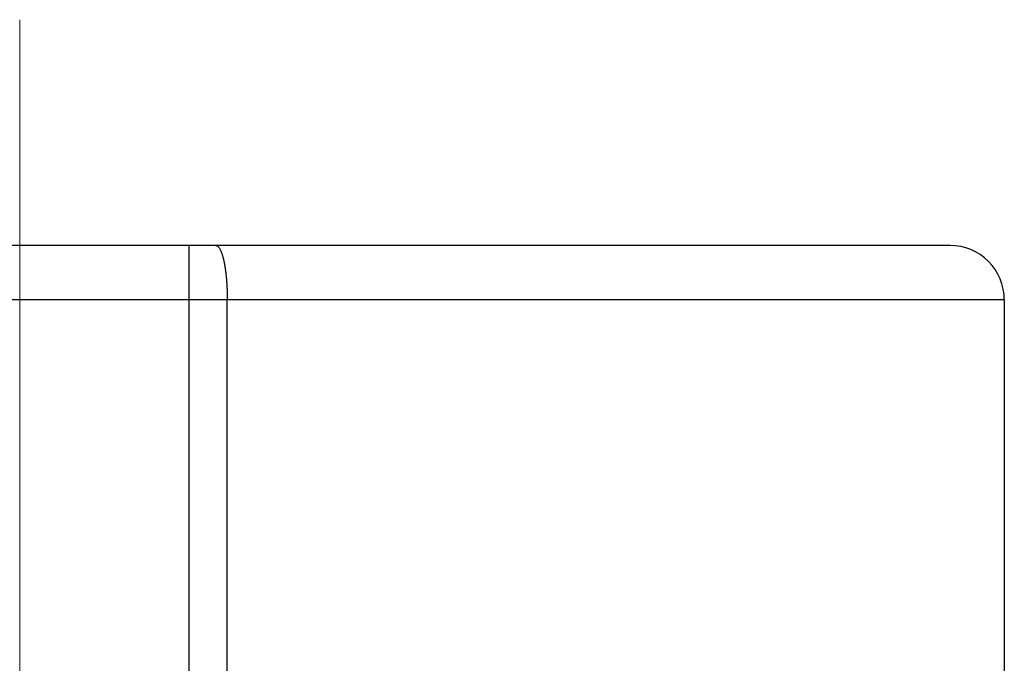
# Model space of a CAD drawing. Header units: millimetres. Extents: x 0 to 594, y 0 to 420.
# Tile 113 of 118: x 525.69 to 531.14, y 249.29 to 252.85. Entities that reach past the tile are written whole.
import ezdxf

# ---------------------------------------------------------------- set-up
doc = ezdxf.new("R2010")
doc.units = ezdxf.units.MM
doc.header["$LTSCALE"] = 0.257233
doc.linetypes.add('CENTER', pattern=[50.8, 31.75, -6.35, 6.35, -6.35])
doc.layers.add('NoLayerName_001', color=7, linetype='Continuous')
doc.layers.add('NoLayerName_003', color=7, linetype='Continuous')

msp = doc.modelspace()

# ---------------------------------------------------------------- linework, layer by layer
at = {"layer": 'NoLayerName_001', "color": 7, "linetype": 'Continuous', "lineweight": 25}
for p, q in [((530.8412, 251.601), (520.5412, 251.601)), ((531.1412, 251.301), (531.1412, 249.101))]:
    msp.add_line(p, q, dxfattribs=at)
at = {"layer": 'NoLayerName_001', "color": 8, "linetype": 'Continuous', "lineweight": 25}
for p, q in [((526.6293, 240.6895), (526.6293, 251.601)), ((531.1412, 251.301), (520.2412, 251.301)), ((526.8401, 240.6847), (526.8401, 251.301))]:
    msp.add_line(p, q, dxfattribs=at)
at = {"layer": 'NoLayerName_001', "color": 7, "linetype": 'Continuous', "lineweight": 25}
msp.add_arc((530.8412, 251.301), 0.3, 0, 90.0002, dxfattribs=at)
at = {"layer": 'NoLayerName_001', "color": 8, "linetype": 'Continuous', "lineweight": 25}
for points, knots in [([(526.7769, 251.601), (526.7787, 251.6005), (526.7827, 251.6002), (526.7876, 251.5967), (526.7918, 251.5927), (526.7953, 251.5881), (526.7984, 251.5832), (526.8011, 251.5781), (526.8036, 251.573), (526.8059, 251.5677), (526.808, 251.5623), (526.8099, 251.5569), (526.8117, 251.5514), (526.8134, 251.5459), (526.815, 251.5404), (526.8165, 251.5348), (526.8179, 251.5293), (526.8192, 251.5237), (526.8205, 251.5181), (526.8217, 251.5125), (526.8229, 251.5068), (526.824, 251.5012), (526.825, 251.4955), (526.826, 251.4899), (526.827, 251.4842), (526.8279, 251.4785), (526.8287, 251.4728), (526.8295, 251.4672), (526.8303, 251.4615), (526.831, 251.4558), (526.8318, 251.4501), (526.8324, 251.4444), (526.8331, 251.4386), (526.8337, 251.4329), (526.8342, 251.4272), (526.8348, 251.4215), (526.8353, 251.4158), (526.8358, 251.41), (526.8362, 251.4043), (526.8367, 251.3986), (526.8369, 251.3948), (526.8371, 251.3928)], [0, 0, 0, 0, 0.0057318, 0.0116722, 0.0175311, 0.0232493, 0.0289872, 0.0347483, 0.0405043, 0.0462552, 0.0520066, 0.0577603, 0.0635149, 0.0692673, 0.0750173, 0.0807658, 0.0865136, 0.0922612, 0.0980087, 0.1037562, 0.1095034, 0.1152506, 0.120998, 0.1267455, 0.1324933, 0.1382412, 0.1439892, 0.1497371, 0.1554846, 0.161232, 0.1669792, 0.1727263, 0.1784734, 0.1842204, 0.1899675, 0.1957145, 0.2014615, 0.2072085, 0.2129554, 0.2187023, 0.2244492, 0.2244492, 0.2244492, 0.2244492]), ([(526.8371, 251.3928), (526.8372, 251.3909), (526.8375, 251.3871), (526.8378, 251.3814), (526.8381, 251.3756), (526.8384, 251.3699), (526.8387, 251.3642), (526.8389, 251.3584), (526.8392, 251.3527), (526.8394, 251.3469), (526.8395, 251.3412), (526.8397, 251.3354), (526.8398, 251.3297), (526.8399, 251.3239), (526.84, 251.3182), (526.8401, 251.3125), (526.8401, 251.3067), (526.8401, 251.3029), (526.8401, 251.301)], [0, 0, 0, 0, 0.00574695, 0.01149394, 0.01724097, 0.02298804, 0.02873515, 0.03448226, 0.04022938, 0.04597648, 0.05172356, 0.0574706, 0.0632176, 0.06896455, 0.07471142, 0.08045821, 0.0862049, 0.09195146, 0.09195146, 0.09195146, 0.09195146])]:
    msp.add_open_spline(points, degree=3, knots=knots, dxfattribs=at)
at = {"layer": 'NoLayerName_003', "color": 2, "linetype": 'CENTER', "lineweight": 13}
msp.add_line((525.6912, 252.851), (525.6912, 232.901), dxfattribs=at)

doc.saveas('drawing.dxf')
